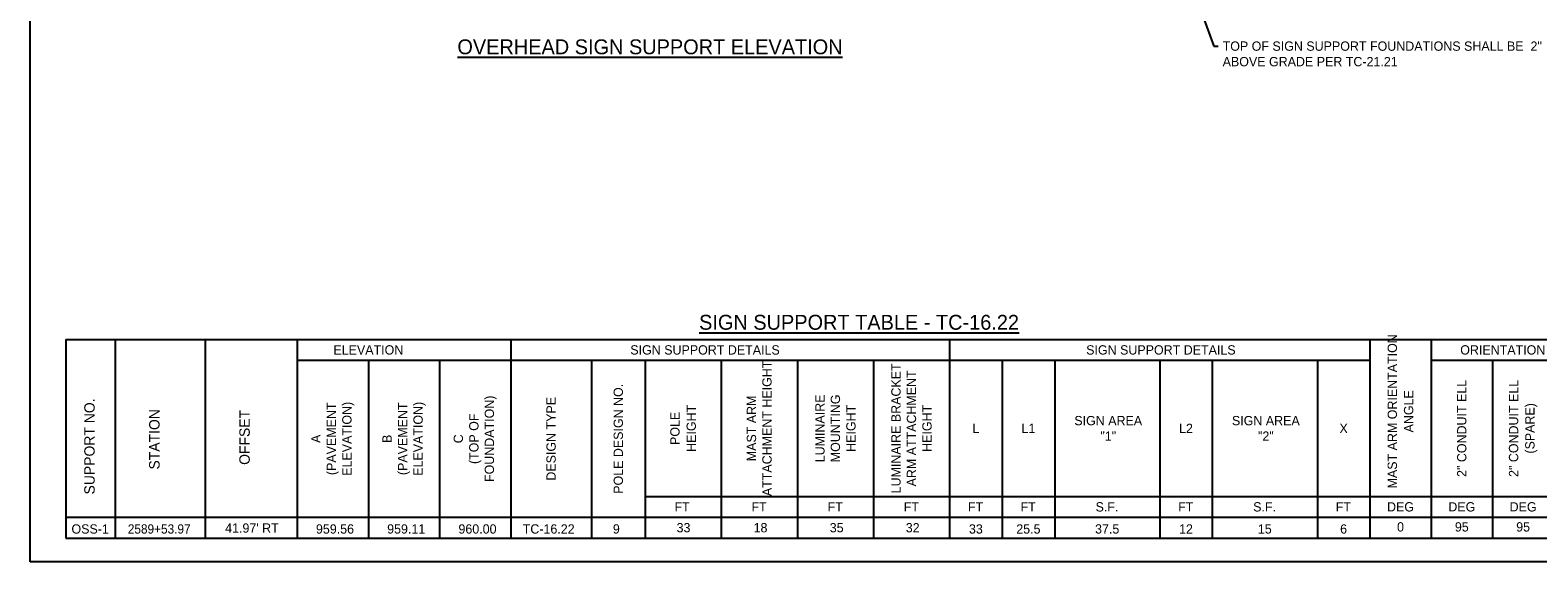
# Model space of a CAD drawing. Header units: feet. Extents: x -492 to 183, y -138 to 535.
# Tile 2 of 14: x 64 to 84, y -138 to -131. Entities that reach past the tile are written whole.
import ezdxf
from ezdxf import colors
from ezdxf.entities.mleader import LeaderData, LeaderLine
from ezdxf.enums import TextEntityAlignment as Align
from ezdxf.math import Vec2, Vec3

# ---------------------------------------------------------------- set-up
doc = ezdxf.new("R2010")
doc.units = ezdxf.units.FT
doc.header["$MEASUREMENT"] = 0
doc.layers.add('COLUMNS', color=6, linetype='Continuous', plot=False)
doc.layers.add('SH_Data', color=7, linetype='Continuous')
doc.layers.add('TEXT-DED', color=10, linetype='Continuous')
doc.styles.add('Slanted-Normal', font='font31.shx', dxfattribs={"height": 0.14})

msp = doc.modelspace()

# ---------------------------------------------------------------- linework, layer by layer
at = {"layer": 'COLUMNS', "color": 1}
msp.add_lwpolyline([(63.559, -138.069), (63.559, -117.319), (93.934, -117.319), (93.934, -138.069)], close=True, dxfattribs=at)
at = {"layer": 'SH_Data'}
for p, q in [((64.038, -135.082), (86.483, -135.082)), ((64.038, -135.082), (64.038, -137.75)), ((64.7, -135.082), (64.7, -137.75)), ((65.911, -135.082), (65.911, -137.75)), ((67.144, -135.082), (67.144, -137.75)), ((70.013, -135.082), (70.013, -137.75)), ((75.903, -135.082), (75.903, -137.75)), ((81.546, -135.082), (81.546, -137.75)), ((82.369, -135.082), (82.369, -137.75)), ((67.144, -135.362), (81.546, -135.362)), ((68.1, -135.362), (68.1, -137.75)), ((69.057, -135.362), (69.057, -137.75)), ((71.095, -135.362), (71.095, -137.75)), ((71.816, -135.362), (71.816, -137.75)), ((72.836, -135.362), (72.836, -137.75)), ((73.86, -135.362), (73.86, -137.75)), ((74.881, -135.362), (74.881, -137.75)), ((76.609, -135.362), (76.609, -137.75)), ((77.314, -135.362), (77.314, -137.75)), ((78.725, -135.362), (78.725, -137.75)), ((79.43, -135.362), (79.43, -137.75)), ((80.841, -135.362), (80.841, -137.75)), ((82.369, -135.362), (86.483, -135.362)), ((83.192, -135.362), (83.192, -137.75)), ((71.816, -137.19), (75.903, -137.19)), ((75.903, -137.19), (86.483, -137.19)), ((64.038, -137.47), (86.483, -137.47)), ((64.038, -137.75), (86.483, -137.75))]:
    msp.add_line(p, q, dxfattribs=at)

# ---------------------------------------------------------------- texts
at = {"layer": 'TEXT-DED', "style": 'Slanted-Normal'}
msp.add_text('%%USIGN SUPPORT TABLE - TC-16.22', height=0.2, dxfattribs=at).set_placement((72.54, -134.751), align=Align.TOP_LEFT)
for s, p in [('ELEVATION', (68.1, -135.222)), ('SIGN SUPPORT DETAILS', (72.62, -135.222)), ('SIGN SUPPORT DETAILS', (78.74, -135.222)), ('ORIENTATION ANGLES FROM MAST ARM', (84.426, -135.222)), ('L', (76.256, -136.276)), ('L1', (76.961, -136.276)), ('L2', (79.077, -136.276)), ('X', (81.193, -136.276)), ('FT', (72.312, -137.33)), ('FT', (73.346, -137.33)), ('FT', (74.368, -137.33)), ('FT', (75.39, -137.33)), ('FT', (76.252, -137.33)), ('FT', (76.958, -137.33)), ('S.F.', (78.016, -137.33)), ('FT', (79.074, -137.33)), ('S.F.', (80.132, -137.33)), ('FT', (81.19, -137.33)), ('DEG', (81.957, -137.33)), ('DEG', (82.78, -137.33)), ('DEG', (83.603, -137.33)), ('OSS-1', (64.365, -137.627)), ("41.97' RT", (66.537, -137.615)), ('959.56', (67.652, -137.627)), ('959.11', (68.608, -137.627)), ('960.00', (69.565, -137.627)), ('TC-16.22', (70.521, -137.627)), ('9', (71.429, -137.627)), ('33', (72.331, -137.61)), ('18', (73.365, -137.61)), ('35', (74.387, -137.61)), ('32', (75.408, -137.61)), ('33', (76.256, -137.627)), ('25.5', (76.961, -137.627)), ('37.5', (78.019, -137.627)), ('12', (79.077, -137.627)), ('15', (80.135, -137.627)), ('6', (81.193, -137.627)), ('0', (81.957, -137.599)), ('95', (82.78, -137.599)), ('95', (83.603, -137.599))]:
    msp.add_text(s, height=0.125, dxfattribs=at).set_placement(p, align=Align.MIDDLE_CENTER)
for s, p in [('SUPPORT NO.', (64.356, -136.519)), ('STATION', (65.227, -136.423)), ('OFFSET', (66.438, -136.397))]:
    msp.add_text(s, height=0.14, rotation=90, dxfattribs=at).set_placement(p, align=Align.MIDDLE_CENTER)
at = {"layer": 'TEXT-DED', "style": 'Slanted-Normal', "width": 0.95}
msp.add_text('2589+53.97', height=0.125, dxfattribs=at).set_placement((65.292, -137.627), align=Align.MIDDLE_CENTER)
at = {"layer": 'TEXT-DED', "insert": (71.881, -131.254), "char_height": 0.2, "attachment_point": 8, "style": 'Slanted-Normal'}
msp.add_mtext('{\\LOVERHEAD SIGN SUPPORT ELEVATION}', dxfattribs=at)
at = {"layer": 'TEXT-DED', "char_height": 0.125, "attachment_point": 5, "rotation": 90, "line_spacing_factor": 1.05, "style": 'Slanted-Normal'}
for s, insert, width in [('MAST ARM ORIENTATION\\PANGLE', (81.957, -136.047), 2.00139), ('2" CONDUIT ELL', (82.78, -136.276), 1.81594), ('2" CONDUIT ELL\\P(SPARE)', (83.603, -136.276), 1.81594), ('POLE\\PHEIGHT', (72.326, -136.276), 1.86932)]:
    msp.add_mtext(s, dxfattribs=dict(at, insert=insert, width=width))
at = {"layer": 'TEXT-DED', "char_height": 0.125, "attachment_point": 5, "rotation": 90, "style": 'Slanted-Normal'}
for s, insert, width in [('\\pxqc;MAST ARM ATTACHMENT HEIGHT ', (73.348, -136.276), 1.81494), ('\\pxqc;LUMINAIRE BRACKET ARM ATTACHMENT HEIGHT ', (75.392, -136.276), 1.75011), ('POLE DESIGN NO.', (71.456, -136.416), 1.52562), ('A \\P(PAVEMENT ELEVATION)', (67.622, -136.416), 1.52562), ('B \\P(PAVEMENT ELEVATION)', (68.578, -136.416), 1.52562), ('C \\P(TOP OF FOUNDATION)', (69.535, -136.416), 1.52562), ('DESIGN TYPE', (70.554, -136.416), 1.52562), ('\\pxqc;LUMINAIRE MOUNTING HEIGHT ', (74.371, -136.276), 1.50638)]:
    msp.add_mtext(s, dxfattribs=dict(at, insert=insert, width=width))
at = {"layer": 'TEXT-DED', "char_height": 0.125, "width": 1.75011, "attachment_point": 5, "style": 'Slanted-Normal'}
for s, insert in [('\\pxqc;SIGN AREA \\P"1"', (78.033, -136.276)), ('\\pxqc;SIGN AREA \\P"2"', (80.149, -136.276))]:
    msp.add_mtext(s, dxfattribs=dict(at, insert=insert))

# ---------------------------------------------------------------- leaders
at = {"layer": 'TEXT-DED'}
ml = msp.add_multileader_mtext('Standard', dxfattribs=at)
ml.set_content('TOP OF SIGN SUPPORT FOUNDATIONS SHALL BE  2" ABOVE GRADE PER TC-21.21', color=256, style='Slanted-Normal')
ml.set_leader_properties()
ml.build(insert=Vec2(0, 0))
ml.multileader.update_dxf_attribs({"dogleg_length": 0.06, "arrow_head_size": 0.125})
ctx = ml.context
ctx.base_point, ctx.char_height, ctx.arrow_head_size, ctx.landing_gap_size, ctx.plane_origin = Vec3(79.509, -131.141), 0.125, 0.125, 0.06, Vec3(82.14, -129.993)
notes = []
notes.append((ctx, [(1, (1, 1, 0), (79.449, -131.141), (1, 0), 0.06, [(0, [(79.156, -130.341)], 0, [])])]))
ctx.mtext.insert, ctx.mtext.width, ctx.mtext.flow_direction = Vec3(79.569, -131.079), 4.47612, 5
for ctx, leaders in notes:
    for number, flags, end, landing, length, lines in leaders:
        leader = LeaderData()
        leader.index, (leader.has_last_leader_line, leader.has_dogleg_vector, leader.attachment_direction) = number, flags
        leader.last_leader_point, leader.dogleg_vector, leader.dogleg_length = Vec3(end), Vec3(landing), length
        for number, points, colour, breaks in lines:
            line = LeaderLine()
            line.index, line.vertices, line.color, line.breaks = number, Vec3.list(points), colors.encode_raw_color(colour), breaks
            leader.lines.append(line)
        ctx.leaders.append(leader)

doc.saveas('drawing.dxf')
